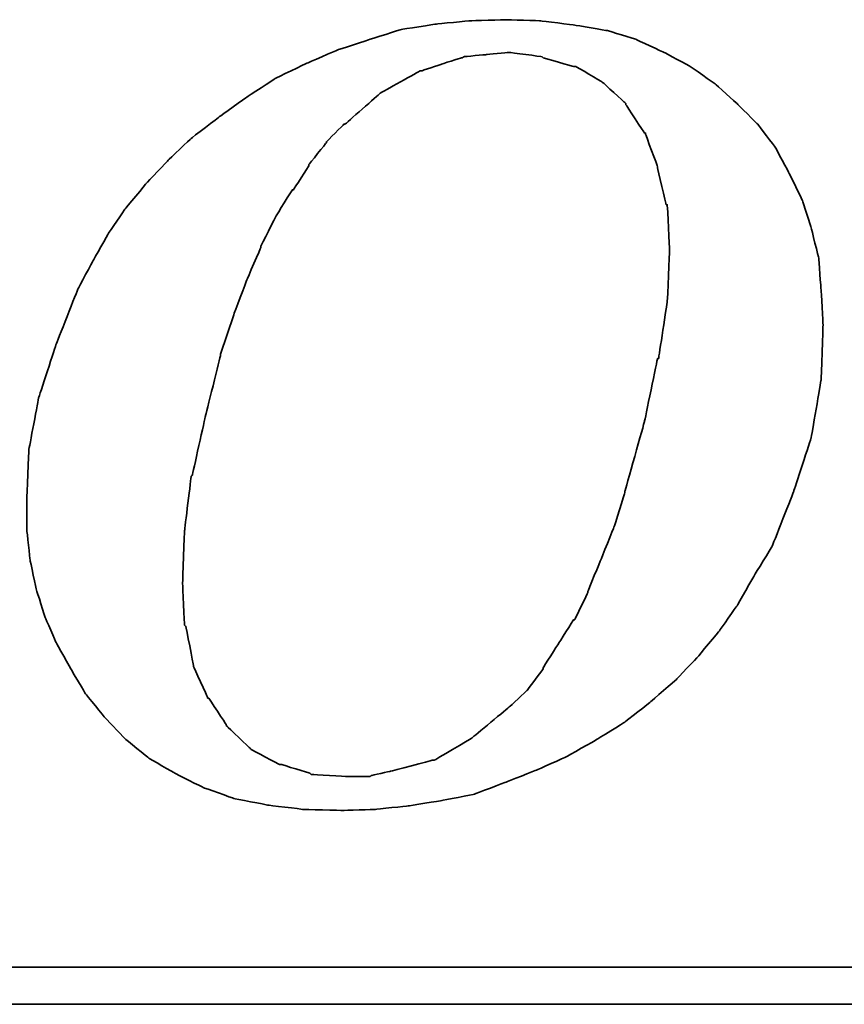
# Model space of a CAD drawing. Header units: millimetres. Extents: x 451 to 877, y 119 to 270.
# Tile 47 of 56: x 785.87 to 789.56, y 166.23 to 170.64. Entities that reach past the tile are written whole.
import ezdxf

# ---------------------------------------------------------------- set-up
doc = ezdxf.new("R2010")
doc.units = ezdxf.units.MM
doc.layers.add('DIM', color=4, linetype='CONTINUOUS')
doc.layers.add('layer 1', color=7, linetype='CONTINUOUS')

# ---------------------------------------------------------------- blocks, each defined once
blk = doc.blocks.new('TBI MOTION logo(完整正式版)')
at = {"layer": 'layer 1', "color": 22, "lineweight": 35}
for points, knots in [([(35.79625, -6.98375), (35.79625, -6.98375), (36.23125, -7.43875), (36.23125, -7.43875), (36.23125, -7.43875), (36.23125, -7.43875), (36.75625, -7.87125), (36.75625, -7.87125), (36.75625, -7.87125), (36.75625, -7.87125), (37.33125, -8.20375), (37.33125, -8.20375), (37.33125, -8.20375), (37.33125, -8.20375), (37.95625, -8.51875), (37.95625, -8.51875), (37.95625, -8.51875), (37.95625, -8.51875), (38.62625, -8.75875), (38.62625, -8.75875), (38.62625, -8.75875), (38.62625, -8.75875), (39.37125, -8.90375), (39.37125, -8.90375), (39.37125, -8.90375), (39.37125, -8.90375), (40.14125, -8.99875), (40.14125, -8.99875), (40.14125, -8.99875), (40.14125, -8.99875), (41.02625, -9.02375), (41.02625, -9.02375), (41.02625, -9.02375), (41.02625, -9.02375), (41.74625, -8.99875), (41.74625, -8.99875), (41.74625, -8.99875), (41.74625, -8.99875), (42.46625, -8.92375), (42.46625, -8.92375), (42.46625, -8.92375), (42.46625, -8.92375), (43.21125, -8.80625), (43.21125, -8.80625), (43.21125, -8.80625), (43.21125, -8.80625), (43.93125, -8.66375), (43.93125, -8.66375), (43.93125, -8.66375), (43.93125, -8.66375), (44.62625, -8.39875), (44.62625, -8.39875), (44.62625, -8.39875), (44.62625, -8.39875), (45.29625, -8.13375), (45.29625, -8.13375), (45.29625, -8.13375), (45.29625, -8.13375), (45.94625, -7.84375), (45.94625, -7.84375), (45.94625, -7.84375), (45.94625, -7.84375), (46.61625, -7.46375), (46.61625, -7.46375), (46.61625, -7.46375), (46.61625, -7.46375), (47.24125, -7.07875), (47.24125, -7.07875), (47.24125, -7.07875), (47.24125, -7.07875), (47.81625, -6.62375), (47.81625, -6.62375), (47.81625, -6.62375), (47.81625, -6.62375), (48.36875, -6.14375), (48.36875, -6.14375), (48.36875, -6.14375), (48.36875, -6.14375), (48.84625, -5.64125), (48.84625, -5.64125), (48.84625, -5.64125), (48.84625, -5.64125), (49.32625, -5.06375), (49.32625, -5.06375), (49.32625, -5.06375), (49.32625, -5.06375), (49.71125, -4.51374), (49.71125, -4.51374), (49.71125, -4.51374), (49.71125, -4.51374), (50.09625, -3.83874), (50.09625, -3.83874), (50.09625, -3.83874), (50.09625, -3.83874), (50.48125, -3.21374), (50.48125, -3.21374), (50.48125, -3.21374), (50.48125, -3.21374), (50.96125, -1.99125), (50.96125, -1.99125), (50.96125, -1.99125), (50.96125, -1.99125), (51.34375, -0.81875), (51.34375, -0.81875), (51.34375, -0.81875), (51.34375, -0.81875), (51.56125, 0.45624), (51.56125, 0.45624), (51.56125, 0.45624), (51.56125, 0.45624), (51.60625, 1.67624), (51.60625, 1.67624), (51.60625, 1.67624), (51.60625, 1.67624), (51.56125, 2.44625), (51.56125, 2.44625), (51.56125, 2.44625), (51.56125, 2.44625), (51.51125, 3.14125), (51.51125, 3.14125), (51.51125, 3.14125), (51.51125, 3.14125), (51.34375, 3.81125), (51.34375, 3.81125), (51.34375, 3.81125), (51.34375, 3.81125), (51.15125, 4.41125), (51.15125, 4.41125), (51.15125, 4.41125), (51.15125, 4.41125), (50.86125, 5.01125), (50.86125, 5.01125), (50.86125, 5.01125), (50.86125, 5.01125), (50.55125, 5.58875), (50.55125, 5.58875), (50.55125, 5.58875), (50.55125, 5.58875), (50.16625, 6.09125), (50.16625, 6.09125), (50.16625, 6.09125), (50.16625, 6.09125), (49.71125, 6.54875), (49.71125, 6.54875), (49.71125, 6.54875), (49.71125, 6.54875), (49.23125, 6.98125), (49.23125, 6.98125), (49.23125, 6.98125), (49.23125, 6.98125), (48.67875, 7.36625), (48.67875, 7.36625), (48.67875, 7.36625), (48.67875, 7.36625), (48.10375, 7.67625), (48.10375, 7.67625), (48.10375, 7.67625), (48.10375, 7.67625), (47.48125, 7.96375), (47.48125, 7.96375), (47.48125, 7.96375), (47.48125, 7.96375), (46.85625, 8.15625), (46.85625, 8.15625), (46.85625, 8.15625), (46.85625, 8.15625), (46.13625, 8.27624), (46.13625, 8.27624), (46.13625, 8.27624), (46.13625, 8.27624), (45.39125, 8.37125), (45.39125, 8.37125), (45.39125, 8.37125), (45.39125, 8.37125), (44.62625, 8.39624), (44.62625, 8.39624), (44.62625, 8.39624), (44.62625, 8.39624), (43.83625, 8.37125), (43.83625, 8.37125), (43.83625, 8.37125), (43.83625, 8.37125), (43.09125, 8.30125), (43.09125, 8.30125), (43.09125, 8.30125), (43.09125, 8.30125), (42.32125, 8.18125), (42.32125, 8.18125), (42.32125, 8.18125), (42.32125, 8.18125), (41.62875, 7.96375), (41.62875, 7.96375), (41.62875, 7.96375), (41.62875, 7.96375), (40.90625, 7.72625), (40.90625, 7.72625), (40.90625, 7.72625), (40.90625, 7.72625), (40.23624, 7.43625), (40.23624, 7.43625), (40.23624, 7.43625), (40.23624, 7.43625), (39.54124, 7.10125), (39.54124, 7.10125), (39.54124, 7.10125), (39.54124, 7.10125), (38.91625, 6.69125), (38.91625, 6.69125), (38.91625, 6.69125), (38.91625, 6.69125), (38.31625, 6.26125), (38.31625, 6.26125), (38.31625, 6.26125), (38.31625, 6.26125), (37.69125, 5.78125), (37.69125, 5.78125), (37.69125, 5.78125), (37.69125, 5.78125), (37.18625, 5.30125), (37.18625, 5.30125), (37.18625, 5.30125), (37.18625, 5.30125), (36.70625, 4.79624), (36.70625, 4.79624), (36.70625, 4.79624), (36.70625, 4.79624), (36.23125, 4.22125), (36.23125, 4.22125), (36.23125, 4.22125), (36.23125, 4.22125), (35.87124, 3.69375), (35.87124, 3.69375), (35.87124, 3.69375), (35.87124, 3.69375), (35.53125, 3.09125), (35.53125, 3.09125), (35.53125, 3.09125), (35.53125, 3.09125), (35.19875, 2.47125), (35.19875, 2.47125), (35.19875, 2.47125), (35.19875, 2.47125), (34.71625, 1.24625), (34.71625, 1.24625), (34.71625, 1.24625), (34.71625, 1.24625), (34.33125, 0.06874), (34.33125, 0.06874), (34.33125, 0.06874), (34.33125, 0.06874), (34.11625, -1.07875), (34.11625, -1.07875), (34.11625, -1.07875), (34.11625, -1.07875), (34.07125, -2.15875), (34.07125, -2.15875), (34.07125, -2.15875), (34.07125, -2.15875), (34.07125, -2.85375), (34.07125, -2.85375), (34.07125, -2.85375), (34.07125, -2.85375), (34.14125, -3.50375), (34.14125, -3.50375), (34.14125, -3.50375), (34.14125, -3.50375), (34.28625, -4.17375), (34.28625, -4.17375), (34.28625, -4.17375), (34.28625, -4.17375), (34.47625, -4.77624), (34.47625, -4.77624), (34.47625, -4.77624), (34.47625, -4.77624), (34.71625, -5.32625), (34.71625, -5.32625), (34.71625, -5.32625), (34.71625, -5.32625), (35.05375, -5.92875), (35.05375, -5.92875), (35.05375, -5.92875), (35.05375, -5.92875), (35.36375, -6.45375), (35.36375, -6.45375), (35.36375, -6.45375), (35.36375, -6.45375), (35.79625, -6.98375), (35.79625, -6.98375)], [0, 0, 0, 0, 0.01388889, 0.01388889, 0.01388889, 0.0138889, 0.02777778, 0.02777778, 0.02777778, 0.02777779, 0.04166667, 0.04166667, 0.04166667, 0.04166668, 0.05555556, 0.05555556, 0.05555556, 0.05555557, 0.06944444, 0.06944444, 0.06944444, 0.06944445, 0.08333333, 0.08333333, 0.08333333, 0.08333334, 0.09722222, 0.09722222, 0.09722222, 0.09722223, 0.11111111, 0.11111111, 0.11111111, 0.11111112, 0.125, 0.125, 0.125, 0.12500001, 0.13888889, 0.13888889, 0.13888889, 0.1388889, 0.15277778, 0.15277778, 0.15277778, 0.15277779, 0.16666667, 0.16666667, 0.16666667, 0.16666668, 0.18055556, 0.18055556, 0.18055556, 0.18055557, 0.19444444, 0.19444444, 0.19444444, 0.19444445, 0.20833333, 0.20833333, 0.20833333, 0.20833334, 0.22222222, 0.22222222, 0.22222222, 0.22222223, 0.23611111, 0.23611111, 0.23611111, 0.23611112, 0.25, 0.25, 0.25, 0.25000001, 0.26388889, 0.26388889, 0.26388889, 0.2638889, 0.27777778, 0.27777778, 0.27777778, 0.27777779, 0.29166667, 0.29166667, 0.29166667, 0.29166668, 0.30555556, 0.30555556, 0.30555556, 0.30555557, 0.31944444, 0.31944444, 0.31944444, 0.31944445, 0.33333333, 0.33333333, 0.33333333, 0.33333334, 0.34722222, 0.34722222, 0.34722222, 0.34722223, 0.36111111, 0.36111111, 0.36111111, 0.36111112, 0.375, 0.375, 0.375, 0.37500001, 0.38888889, 0.38888889, 0.38888889, 0.3888889, 0.40277778, 0.40277778, 0.40277778, 0.40277779, 0.41666667, 0.41666667, 0.41666667, 0.41666668, 0.43055556, 0.43055556, 0.43055556, 0.43055557, 0.44444444, 0.44444444, 0.44444444, 0.44444445, 0.45833333, 0.45833333, 0.45833333, 0.45833334, 0.47222222, 0.47222222, 0.47222222, 0.47222223, 0.48611111, 0.48611111, 0.48611111, 0.48611112, 0.5, 0.5, 0.5, 0.50000001, 0.51388889, 0.51388889, 0.51388889, 0.5138889, 0.52777778, 0.52777778, 0.52777778, 0.52777779, 0.54166667, 0.54166667, 0.54166667, 0.54166668, 0.55555556, 0.55555556, 0.55555556, 0.55555557, 0.56944444, 0.56944444, 0.56944444, 0.56944445, 0.58333333, 0.58333333, 0.58333333, 0.58333334, 0.59722222, 0.59722222, 0.59722222, 0.59722223, 0.61111111, 0.61111111, 0.61111111, 0.61111112, 0.625, 0.625, 0.625, 0.62500001, 0.63888889, 0.63888889, 0.63888889, 0.6388889, 0.65277778, 0.65277778, 0.65277778, 0.65277779, 0.66666667, 0.66666667, 0.66666667, 0.66666668, 0.68055556, 0.68055556, 0.68055556, 0.68055557, 0.69444444, 0.69444444, 0.69444444, 0.69444445, 0.70833333, 0.70833333, 0.70833333, 0.70833334, 0.72222222, 0.72222222, 0.72222222, 0.72222223, 0.73611111, 0.73611111, 0.73611111, 0.73611112, 0.75, 0.75, 0.75, 0.75000001, 0.76388889, 0.76388889, 0.76388889, 0.7638889, 0.77777778, 0.77777778, 0.77777778, 0.77777779, 0.79166667, 0.79166667, 0.79166667, 0.79166668, 0.80555556, 0.80555556, 0.80555556, 0.80555557, 0.81944444, 0.81944444, 0.81944444, 0.81944445, 0.83333333, 0.83333333, 0.83333333, 0.83333334, 0.84722222, 0.84722222, 0.84722222, 0.84722223, 0.86111111, 0.86111111, 0.86111111, 0.86111112, 0.875, 0.875, 0.875, 0.87500001, 0.88888889, 0.88888889, 0.88888889, 0.8888889, 0.90277778, 0.90277778, 0.90277778, 0.90277779, 0.91666667, 0.91666667, 0.91666667, 0.91666668, 0.93055556, 0.93055556, 0.93055556, 0.93055557, 0.94444444, 0.94444444, 0.94444444, 0.94444445, 0.95833333, 0.95833333, 0.95833333, 0.95833334, 0.97222222, 0.97222222, 0.97222222, 0.97222223, 0.98611111, 0.98611111, 0.98611111, 0.98611112, 1, 1, 1, 1]), ([(38.33875, 1.03124), (38.33875, 1.03124), (38.62625, 1.89625), (38.62625, 1.89625), (38.62625, 1.89625), (38.62625, 1.89625), (38.91625, 2.66375), (38.91625, 2.66375), (38.91625, 2.66375), (38.91625, 2.66375), (39.22625, 3.38125), (39.22625, 3.38125), (39.22625, 3.38125), (39.22625, 3.38125), (39.22625, 3.40624), (39.22625, 3.40624), (39.22625, 3.40624), (39.22625, 3.40624), (39.56124, 4.07624), (39.56124, 4.07624), (39.56124, 4.07624), (39.56124, 4.07624), (39.92125, 4.65125), (39.92125, 4.65125), (39.92125, 4.65125), (39.92125, 4.65125), (39.94625, 4.65125), (39.94625, 4.65125), (39.94625, 4.65125), (39.94625, 4.65125), (40.28125, 5.17875), (40.28125, 5.17875), (40.28125, 5.17875), (40.28125, 5.17875), (40.28125, 5.20375), (40.28125, 5.20375), (40.28125, 5.20375), (40.28125, 5.20375), (40.66875, 5.68625), (40.66875, 5.68625), (40.66875, 5.68625), (40.66875, 5.68625), (40.66875, 5.70625), (40.66875, 5.70625), (40.66875, 5.70625), (40.66875, 5.70625), (41.05124, 6.09125), (41.05124, 6.09125), (41.05124, 6.09125), (41.05124, 6.09125), (41.07625, 6.09125), (41.07625, 6.09125), (41.07625, 6.09125), (41.07625, 6.09125), (41.84125, 6.76625), (41.84125, 6.76625), (41.84125, 6.76625), (41.84125, 6.76625), (41.86625, 6.78625), (41.86625, 6.78625), (41.86625, 6.78625), (41.86625, 6.78625), (42.73125, 7.26624), (42.73125, 7.26624), (42.73125, 7.26624), (42.73125, 7.26624), (42.75625, 7.26624), (42.75625, 7.26624), (42.75625, 7.26624), (42.75625, 7.26624), (43.18625, 7.41125), (43.18625, 7.41125), (43.18625, 7.41125), (43.18625, 7.41125), (43.64125, 7.55625), (43.64125, 7.55625), (43.64125, 7.55625), (43.64125, 7.55625), (43.66625, 7.55625), (43.66625, 7.55625), (43.66625, 7.55625), (43.66625, 7.55625), (43.69125, 7.58124), (43.69125, 7.58124), (43.69125, 7.58124), (43.69125, 7.58124), (44.19125, 7.62625), (44.19125, 7.62625), (44.19125, 7.62625), (44.19125, 7.62625), (44.67125, 7.67625), (44.67125, 7.67625), (44.67125, 7.67625), (44.67125, 7.67625), (44.69625, 7.67625), (44.69625, 7.67625), (44.69625, 7.67625), (44.69625, 7.67625), (45.41875, 7.58124), (45.41875, 7.58124), (45.41875, 7.58124), (45.41875, 7.58124), (45.44125, 7.55625), (45.44125, 7.55625), (45.44125, 7.55625), (45.44125, 7.55625), (46.11125, 7.36625), (46.11125, 7.36625), (46.11125, 7.36625), (46.11125, 7.36625), (46.13625, 7.36625), (46.13625, 7.36625), (46.13625, 7.36625), (46.13625, 7.36625), (46.15875, 7.36625), (46.15875, 7.36625), (46.15875, 7.36625), (46.15875, 7.36625), (46.73625, 7.02624), (46.73625, 7.02624), (46.73625, 7.02624), (46.73625, 7.02624), (46.76125, 7.00624), (46.76125, 7.00624), (46.76125, 7.00624), (46.76125, 7.00624), (47.24125, 6.57124), (47.24125, 6.57124), (47.24125, 6.57124), (47.24125, 6.57124), (47.26625, 6.54875), (47.26625, 6.54875), (47.26625, 6.54875), (47.26625, 6.54875), (47.26625, 6.52375), (47.26625, 6.52375), (47.26625, 6.52375), (47.26625, 6.52375), (47.67375, 5.89875), (47.67375, 5.89875), (47.67375, 5.89875), (47.67375, 5.89875), (47.69625, 5.89875), (47.69625, 5.89875), (47.69625, 5.89875), (47.69625, 5.89875), (47.69625, 5.87625), (47.69625, 5.87625), (47.69625, 5.87625), (47.69625, 5.87625), (47.96125, 5.15625), (47.96125, 5.15625), (47.96125, 5.15625), (47.96125, 5.15625), (47.96125, 5.13125), (47.96125, 5.13125), (47.96125, 5.13125), (47.96125, 5.13125), (48.15125, 4.31875), (48.15125, 4.31875), (48.15125, 4.31875), (48.15125, 4.31875), (48.17625, 4.31875), (48.17625, 4.31875), (48.17625, 4.31875), (48.17625, 4.31875), (48.17625, 4.29125), (48.17625, 4.29125), (48.17625, 4.29125), (48.17625, 4.29125), (48.22625, 3.33125), (48.22625, 3.33125), (48.22625, 3.33125), (48.22625, 3.33125), (48.22625, 3.30875), (48.22625, 3.30875), (48.22625, 3.30875), (48.22625, 3.30875), (48.17625, 2.20624), (48.17625, 2.20624), (48.17625, 2.20624), (48.17625, 2.20624), (48.17625, 2.18124), (48.17625, 2.18124), (48.17625, 2.18124), (48.17625, 2.18124), (47.98375, 0.93624), (47.98375, 0.93624), (47.98375, 0.93624), (47.98375, 0.93624), (47.96125, 0.93624), (47.96125, 0.93624), (47.96125, 0.93624), (47.96125, 0.93624), (47.67375, -0.45874), (47.67375, -0.45874), (47.67375, -0.45874), (47.67375, -0.45874), (47.24125, -1.99125), (47.24125, -1.99125), (47.24125, -1.99125), (47.24125, -1.99125), (47.24125, -2.01874), (47.24125, -2.01874), (47.24125, -2.01874), (47.24125, -2.01874), (47.00125, -2.78375), (47.00125, -2.78375), (47.00125, -2.78375), (47.00125, -2.78375), (46.71125, -3.50375), (46.71125, -3.50375), (46.71125, -3.50375), (46.71125, -3.50375), (46.42625, -4.19875), (46.42625, -4.19875), (46.42625, -4.19875), (46.42625, -4.19875), (46.42625, -4.22375), (46.42625, -4.22375), (46.42625, -4.22375), (46.42625, -4.22375), (46.13625, -4.82374), (46.13625, -4.82374), (46.13625, -4.82374), (46.13625, -4.82374), (46.11125, -4.82374), (46.11125, -4.82374), (46.11125, -4.82374), (46.11125, -4.82374), (45.77625, -5.35125), (45.77625, -5.35125), (45.77625, -5.35125), (45.77625, -5.35125), (45.44125, -5.87875), (45.44125, -5.87875), (45.44125, -5.87875), (45.44125, -5.87875), (45.44125, -5.90375), (45.44125, -5.90375), (45.44125, -5.90375), (45.44125, -5.90375), (45.10625, -6.35875), (45.10625, -6.35875), (45.10625, -6.35875), (45.10625, -6.35875), (45.08125, -6.38375), (45.08125, -6.38375), (45.08125, -6.38375), (45.08125, -6.38375), (44.69625, -6.74375), (44.69625, -6.74375), (44.69625, -6.74375), (44.69625, -6.74375), (43.88375, -7.41625), (43.88375, -7.41625), (43.88375, -7.41625), (43.88375, -7.41625), (43.85625, -7.43875), (43.85625, -7.43875), (43.85625, -7.43875), (43.85625, -7.43875), (43.04125, -7.91875), (43.04125, -7.91875), (43.04125, -7.91875), (43.04125, -7.91875), (43.01625, -7.91875), (43.01625, -7.91875), (43.01625, -7.91875), (43.01625, -7.91875), (42.99625, -7.91875), (42.99625, -7.91875), (42.99625, -7.91875), (42.99625, -7.91875), (42.08125, -8.15875), (42.08125, -8.15875), (42.08125, -8.15875), (42.08125, -8.15875), (41.65125, -8.25625), (41.65125, -8.25625), (41.65125, -8.25625), (41.65125, -8.25625), (41.62875, -8.27875), (41.62875, -8.27875), (41.62875, -8.27875), (41.62875, -8.27875), (41.60125, -8.27875), (41.60125, -8.27875), (41.60125, -8.27875), (41.60125, -8.27875), (41.12125, -8.27875), (41.12125, -8.27875), (41.12125, -8.27875), (41.12125, -8.27875), (40.35624, -8.23125), (40.35624, -8.23125), (40.35624, -8.23125), (40.35624, -8.23125), (40.33125, -8.23125), (40.33125, -8.23125), (40.33125, -8.23125), (40.33125, -8.23125), (40.30625, -8.20375), (40.30625, -8.20375), (40.30625, -8.20375), (40.30625, -8.20375), (39.68375, -8.01375), (39.68375, -8.01375), (39.68375, -8.01375), (39.68375, -8.01375), (39.66124, -8.01375), (39.66124, -8.01375), (39.66124, -8.01375), (39.66124, -8.01375), (39.63625, -8.01375), (39.63625, -8.01375), (39.63625, -8.01375), (39.63625, -8.01375), (39.01125, -7.67875), (39.01125, -7.67875), (39.01125, -7.67875), (39.01125, -7.67875), (38.98875, -7.65375), (38.98875, -7.65375), (38.98875, -7.65375), (38.98875, -7.65375), (38.48625, -7.17375), (38.48625, -7.17375), (38.48625, -7.17375), (38.48625, -7.17375), (38.45875, -7.14875), (38.45875, -7.14875), (38.45875, -7.14875), (38.45875, -7.14875), (38.45875, -7.12875), (38.45875, -7.12875), (38.45875, -7.12875), (38.45875, -7.12875), (38.07625, -6.54875), (38.07625, -6.54875), (38.07625, -6.54875), (38.07625, -6.54875), (38.05125, -6.54875), (38.05125, -6.54875), (38.05125, -6.54875), (38.05125, -6.54875), (38.05125, -6.52875), (38.05125, -6.52875), (38.05125, -6.52875), (38.05125, -6.52875), (37.74125, -5.85375), (37.74125, -5.85375), (37.74125, -5.85375), (37.74125, -5.85375), (37.74125, -5.82875), (37.74125, -5.82875), (37.74125, -5.82875), (37.74125, -5.82875), (37.57375, -4.96875), (37.57375, -4.96875), (37.57375, -4.96875), (37.57375, -4.96875), (37.54625, -4.94375), (37.54625, -4.94375), (37.54625, -4.94375), (37.54625, -4.94375), (37.50125, -4.03375), (37.50125, -4.03375), (37.50125, -4.03375), (37.50125, -4.03375), (37.50125, -4.00875), (37.50125, -4.00875), (37.50125, -4.00875), (37.50125, -4.00875), (37.54625, -2.85375), (37.54625, -2.85375), (37.54625, -2.85375), (37.54625, -2.85375), (37.69125, -1.65875), (37.69125, -1.65875), (37.69125, -1.65875), (37.69125, -1.65875), (37.71624, -1.63375), (37.71624, -1.63375), (37.71624, -1.63375), (37.71624, -1.63375), (38.00375, -0.33875), (38.00375, -0.33875), (38.00375, -0.33875), (38.00375, -0.33875), (38.33875, 1.00624), (38.33875, 1.00624), (38.33875, 1.00624), (38.33875, 1.00624), (38.33875, 1.03124), (38.33875, 1.03124)], [0, 0, 0, 0, 0.01010101, 0.01010101, 0.01010101, 0.01010102, 0.02020202, 0.02020202, 0.02020202, 0.02020203, 0.03030303, 0.03030303, 0.03030303, 0.03030304, 0.04040404, 0.04040404, 0.04040404, 0.04040405, 0.05050505, 0.05050505, 0.05050505, 0.05050506, 0.06060606, 0.06060606, 0.06060606, 0.06060607, 0.07070707, 0.07070707, 0.07070707, 0.07070708, 0.08080808, 0.08080808, 0.08080808, 0.08080809, 0.09090909, 0.09090909, 0.09090909, 0.0909091, 0.1010101, 0.1010101, 0.1010101, 0.10101011, 0.11111111, 0.11111111, 0.11111111, 0.11111112, 0.12121212, 0.12121212, 0.12121212, 0.12121213, 0.13131313, 0.13131313, 0.13131313, 0.13131314, 0.14141414, 0.14141414, 0.14141414, 0.14141415, 0.15151515, 0.15151515, 0.15151515, 0.15151516, 0.16161616, 0.16161616, 0.16161616, 0.16161617, 0.17171717, 0.17171717, 0.17171717, 0.17171718, 0.18181818, 0.18181818, 0.18181818, 0.18181819, 0.19191919, 0.19191919, 0.19191919, 0.1919192, 0.2020202, 0.2020202, 0.2020202, 0.20202021, 0.21212121, 0.21212121, 0.21212121, 0.21212122, 0.22222222, 0.22222222, 0.22222222, 0.22222223, 0.23232323, 0.23232323, 0.23232323, 0.23232324, 0.24242424, 0.24242424, 0.24242424, 0.24242425, 0.25252525, 0.25252525, 0.25252525, 0.25252526, 0.26262626, 0.26262626, 0.26262626, 0.26262627, 0.27272727, 0.27272727, 0.27272727, 0.27272728, 0.28282828, 0.28282828, 0.28282828, 0.28282829, 0.29292929, 0.29292929, 0.29292929, 0.2929293, 0.3030303, 0.3030303, 0.3030303, 0.30303031, 0.31313131, 0.31313131, 0.31313131, 0.31313132, 0.32323232, 0.32323232, 0.32323232, 0.32323233, 0.33333333, 0.33333333, 0.33333333, 0.33333334, 0.34343434, 0.34343434, 0.34343434, 0.34343435, 0.35353535, 0.35353535, 0.35353535, 0.35353536, 0.36363636, 0.36363636, 0.36363636, 0.36363637, 0.37373737, 0.37373737, 0.37373737, 0.37373738, 0.38383838, 0.38383838, 0.38383838, 0.38383839, 0.39393939, 0.39393939, 0.39393939, 0.3939394, 0.4040404, 0.4040404, 0.4040404, 0.40404041, 0.41414141, 0.41414141, 0.41414141, 0.41414142, 0.42424242, 0.42424242, 0.42424242, 0.42424243, 0.43434343, 0.43434343, 0.43434343, 0.43434344, 0.44444444, 0.44444444, 0.44444444, 0.44444445, 0.45454545, 0.45454545, 0.45454545, 0.45454546, 0.46464646, 0.46464646, 0.46464646, 0.46464647, 0.47474747, 0.47474747, 0.47474747, 0.47474748, 0.48484848, 0.48484848, 0.48484848, 0.48484849, 0.49494949, 0.49494949, 0.49494949, 0.4949495, 0.50505051, 0.50505051, 0.50505051, 0.50505052, 0.51515152, 0.51515152, 0.51515152, 0.51515153, 0.52525253, 0.52525253, 0.52525253, 0.52525254, 0.53535354, 0.53535354, 0.53535354, 0.53535355, 0.54545455, 0.54545455, 0.54545455, 0.54545456, 0.55555556, 0.55555556, 0.55555556, 0.55555557, 0.56565657, 0.56565657, 0.56565657, 0.56565658, 0.57575758, 0.57575758, 0.57575758, 0.57575759, 0.58585859, 0.58585859, 0.58585859, 0.5858586, 0.5959596, 0.5959596, 0.5959596, 0.59595961, 0.60606061, 0.60606061, 0.60606061, 0.60606062, 0.61616162, 0.61616162, 0.61616162, 0.61616163, 0.62626263, 0.62626263, 0.62626263, 0.62626264, 0.63636364, 0.63636364, 0.63636364, 0.63636365, 0.64646465, 0.64646465, 0.64646465, 0.64646466, 0.65656566, 0.65656566, 0.65656566, 0.65656567, 0.66666667, 0.66666667, 0.66666667, 0.66666668, 0.67676768, 0.67676768, 0.67676768, 0.67676769, 0.68686869, 0.68686869, 0.68686869, 0.6868687, 0.6969697, 0.6969697, 0.6969697, 0.69696971, 0.70707071, 0.70707071, 0.70707071, 0.70707072, 0.71717172, 0.71717172, 0.71717172, 0.71717173, 0.72727273, 0.72727273, 0.72727273, 0.72727274, 0.73737374, 0.73737374, 0.73737374, 0.73737375, 0.74747475, 0.74747475, 0.74747475, 0.74747476, 0.75757576, 0.75757576, 0.75757576, 0.75757577, 0.76767677, 0.76767677, 0.76767677, 0.76767678, 0.77777778, 0.77777778, 0.77777778, 0.77777779, 0.78787879, 0.78787879, 0.78787879, 0.7878788, 0.7979798, 0.7979798, 0.7979798, 0.79797981, 0.80808081, 0.80808081, 0.80808081, 0.80808082, 0.81818182, 0.81818182, 0.81818182, 0.81818183, 0.82828283, 0.82828283, 0.82828283, 0.82828284, 0.83838384, 0.83838384, 0.83838384, 0.83838385, 0.84848485, 0.84848485, 0.84848485, 0.84848486, 0.85858586, 0.85858586, 0.85858586, 0.85858587, 0.86868687, 0.86868687, 0.86868687, 0.86868688, 0.87878788, 0.87878788, 0.87878788, 0.87878789, 0.88888889, 0.88888889, 0.88888889, 0.8888889, 0.8989899, 0.8989899, 0.8989899, 0.89898991, 0.90909091, 0.90909091, 0.90909091, 0.90909092, 0.91919192, 0.91919192, 0.91919192, 0.91919193, 0.92929293, 0.92929293, 0.92929293, 0.92929294, 0.93939394, 0.93939394, 0.93939394, 0.93939395, 0.94949495, 0.94949495, 0.94949495, 0.94949496, 0.95959596, 0.95959596, 0.95959596, 0.95959597, 0.96969697, 0.96969697, 0.96969697, 0.96969698, 0.97979798, 0.97979798, 0.97979798, 0.97979799, 0.98989899, 0.98989899, 0.98989899, 0.989899, 1, 1, 1, 1]), ([(75.90875, -9.47875), (75.90875, -9.47875), (75.90875, -12.28625), (75.90875, -12.28625), (75.90875, -12.28625), (75.90875, -12.28625), (75.90875, -12.47875), (75.90875, -12.47875), (75.90875, -12.47875), (75.90875, -12.47875), (75.71625, -12.47875), (75.71625, -12.47875), (75.71625, -12.47875), (75.71625, -12.47875), (-88.32875, -12.47875), (-88.32875, -12.47875), (-88.32875, -12.47875), (-88.32875, -12.47875), (-88.32875, -13.29375), (-88.32875, -13.29375), (-88.32875, -13.29375), (-88.32875, -13.29375), (82.89125, -13.29375), (82.89125, -13.29375), (82.89125, -13.29375), (82.89125, -13.29375), (75.90875, -9.47875), (75.90875, -9.47875)], [0, 0, 0, 0, 0.14285714, 0.14285714, 0.14285714, 0.14285715, 0.28571429, 0.28571429, 0.28571429, 0.2857143, 0.42857143, 0.42857143, 0.42857143, 0.42857144, 0.57142857, 0.57142857, 0.57142857, 0.57142858, 0.71428571, 0.71428571, 0.71428571, 0.71428572, 0.85714286, 0.85714286, 0.85714286, 0.85714287, 1, 1, 1, 1])]:
    blk.add_open_spline(points, degree=3, knots=knots, dxfattribs=at)

msp = doc.modelspace()

# ---------------------------------------------------------------- block references
at = {"layer": 'DIM', "color": 7, "xscale": 0.203283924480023, "yscale": 0.203283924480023, "zscale": 0.203283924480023}
msp.add_blockref('TBI MOTION logo(完整正式版)', (778.972, 168.9324), dxfattribs=at)

doc.saveas('drawing.dxf')
